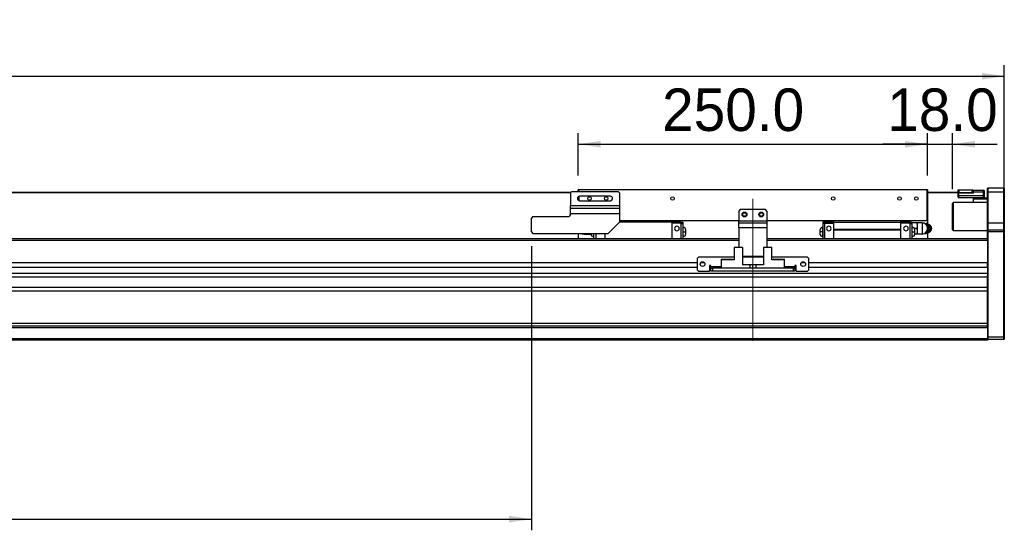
# Model space of a CAD drawing. Header units: millimetres. Extents: x 40 to 3320, y 40 to 2336.
# Tile 12 of 18: x 1687 to 2392, y 1081 to 1447. Entities that reach past the tile are written whole.
import ezdxf

# ---------------------------------------------------------------- set-up
doc = ezdxf.new("R2010")
doc.units = ezdxf.units.MM
doc.header["$LTSCALE"] = 8
doc.linetypes.add('CENTERX2', pattern=[20.32, 12.7, -2.54, 2.54, -2.54])
doc.layers.add('DIMNS', color=7, linetype='Continuous')
doc.styles.add('SLDTEXTSTYLE7', font='txt')
doc.dimstyles.new('SLDDIMSTYLE0', dxfattribs={"dimtxt": 30.4, "dimasz": 16, "dimexe": 0, "dimexo": 0.0625, "dimgap": 7.6, "dimtad": 2, "dimdec": 1, "dimrnd": 1e-09, "dimzin": 4, "dimdsep": 46, "dimtxsty": 'SLDTEXTSTYLE7', "dimsah": 1, "dimcen": 0.09, "dimadec": 0, "dimazin": 1, "dimtfac": 1, "dimtdec": 1, "dimtmove": 0, "dimatfit": 0, "dimfxl": 0, "dimfrac": 2, "dimtolj": 1, "dimtzin": 12, "dimarcsym": 0})
doc.dimstyles.new('SLDDIMSTYLE1', dxfattribs={"dimtxt": 30.4, "dimasz": 16, "dimexe": 0, "dimexo": 0.0625, "dimgap": 7.6, "dimtad": 2, "dimdec": 1, "dimrnd": 1e-09, "dimzin": 4, "dimdsep": 46, "dimtxsty": 'SLDTEXTSTYLE7', "dimsah": 1, "dimcen": 0.09, "dimadec": 0, "dimazin": 1, "dimtfac": 1, "dimtdec": 1, "dimtofl": 0, "dimtmove": 0, "dimatfit": 3, "dimfxl": 0, "dimfrac": 2, "dimtolj": 1, "dimtzin": 12, "dimarcsym": 0})

# ---------------------------------------------------------------- blocks, each defined once
blk = doc.blocks.new('_D_21')
at = {"layer": 'DIMNS'}
for p, q in [((232.36, 1304.81), (232.36, 1414.15)), ((2392.36, 1304.81), (2392.36, 1414.15)), ((232.36, 1406.15), (2392.36, 1406.15))]:
    blk.add_line(p, q, dxfattribs=at)
for points in [[(232.36, 1406.15), (248.36, 1403.75), (248.36, 1408.55)], [(2392.36, 1406.15), (2376.36, 1408.55), (2376.36, 1403.75)]]:
    blk.add_solid(points, dxfattribs=at)
at = {"layer": 'DIMNS', "insert": (1256.3, 1446.04), "char_height": 30.4, "attachment_point": 1, "style": 'SLDTEXTSTYLE7'}
blk.add_mtext('2160.0', dxfattribs=at)
blk = doc.blocks.new('_D_22')
at = {"layer": 'DIMNS'}
for p, q in [((2087.36, 1335.01), (2087.36, 1365.46)), ((2337.36, 1335.01), (2337.36, 1365.46)), ((2087.36, 1357.46), (2337.36, 1357.46))]:
    blk.add_line(p, q, dxfattribs=at)
for points in [[(2087.36, 1357.46), (2103.36, 1355.06), (2103.36, 1359.86)], [(2337.36, 1357.46), (2321.36, 1359.86), (2321.36, 1355.06)]]:
    blk.add_solid(points, dxfattribs=at)
at = {"layer": 'DIMNS', "insert": (2147.36, 1397.34), "char_height": 30.4, "attachment_point": 1, "style": 'SLDTEXTSTYLE7'}
blk.add_mtext('250.0', dxfattribs=at)
blk = doc.blocks.new('_D_23')
at = {"layer": 'DIMNS'}
for p, q in [((2337.36, 1335.01), (2337.36, 1365.46)), ((2355.36, 1325.31), (2355.36, 1365.46)), ((2337.36, 1357.46), (2305.36, 1357.46)), ((2337.36, 1357.46), (2355.36, 1357.46)), ((2355.36, 1357.46), (2387.36, 1357.46))]:
    blk.add_line(p, q, dxfattribs=at)
for points in [[(2337.36, 1357.46), (2321.36, 1359.86), (2321.36, 1355.06)], [(2355.36, 1357.46), (2371.36, 1355.06), (2371.36, 1359.86)]]:
    blk.add_solid(points, dxfattribs=at)
at = {"layer": 'DIMNS', "insert": (2308.52, 1397.34), "char_height": 30.4, "attachment_point": 1, "style": 'SLDTEXTSTYLE7'}
blk.add_mtext('18.0', dxfattribs=at)
blk = doc.blocks.new('_D_26')
at = {"layer": 'DIMNS'}
for p, q in [((533.86, 1287.99), (533.86, 1081.15)), ((2053.86, 1284.49), (2053.86, 1081.15)), ((533.86, 1089.15), (2053.86, 1089.15))]:
    blk.add_line(p, q, dxfattribs=at)
for points in [[(533.86, 1089.15), (549.86, 1086.75), (549.86, 1091.55)], [(2053.86, 1089.15), (2037.86, 1091.55), (2037.86, 1086.75)]]:
    blk.add_solid(points, dxfattribs=at)
at = {"layer": 'DIMNS', "insert": (1256.3, 1129.04), "char_height": 30.4, "attachment_point": 1, "style": 'SLDTEXTSTYLE7'}
blk.add_mtext('1520.0', dxfattribs=at)

msp = doc.modelspace()

# ---------------------------------------------------------------- linework, layer by layer
at = {"color": 7, "linetype": 'Continuous', "lineweight": 25}
for p, q in [((2380.6566954, 1326.1522943), (2380.3566456, 1325.8522967)), ((2380.3566456, 1323.1522957), (2380.3566456, 1325.8522967)), ((2380.6566954, 1326.1522943), (2380.6566954, 1323.1522957)), ((2380.6566954, 1326.1522943), (2392.0566797, 1326.1522943)), ((2392.0566797, 1323.1522957), (2392.0566797, 1326.1522943)), ((2392.0566797, 1326.1522943), (2392.3567295, 1325.8522967)), ((2392.3567295, 1325.8522967), (2392.3567295, 1323.1522957)), ((2082.0566773, 1322.8522981), (540.8566952, 1322.8522981)), ((2081.8567038, 1322.6522947), (540.8566952, 1322.6522947)), ((2082.8566909, 1323.6523042), (2081.8567038, 1322.6523021)), ((2081.8567038, 1322.6523021), (2081.8567038, 1313.6523062)), ((2082.8566909, 1323.6523042), (2115.8566833, 1323.6523042)), ((2087.6567125, 1325.1522997), (2087.3566627, 1324.8523021)), ((2087.3566627, 1323.6523042), (2087.3566627, 1324.8523021)), ((2087.6567125, 1324.8523021), (2087.3566627, 1324.8523021)), ((2087.3566627, 1317.403301), (2087.3566627, 1319.9013019)), ((2087.6567125, 1325.1522997), (2337.0567322, 1325.1522997)), ((2087.6567125, 1325.1522997), (2087.6567125, 1324.8523021)), ((2337.0567322, 1324.8523021), (2087.6567125, 1324.8523021)), ((2087.6567125, 1324.8523021), (2087.6567125, 1323.6523042)), ((2087.6567125, 1320.0910533), (2087.6567125, 1317.2135571)), ((2110.3566647, 1320.2523062), (2088.3567095, 1320.2523062)), ((2116.8566704, 1322.6523021), (2115.8566833, 1323.6523042)), ((2116.8566704, 1322.6523021), (2116.8566704, 1313.6523062)), ((2337.0567322, 1325.1522997), (2337.0567322, 1324.8523021)), ((2337.3566627, 1324.8523021), (2337.0567322, 1325.1522997)), ((2337.3566627, 1324.8523021), (2337.0567322, 1324.8523021)), ((2337.0567322, 1302.9523039), (2337.0567322, 1324.8523021)), ((2337.3566627, 1324.8523021), (2337.3566627, 1302.9523039)), ((2359.3567371, 1322.8522981), (2337.3566627, 1322.8522981)), ((2359.6566677, 1322.6522947), (2337.3566627, 1322.6522947)), ((2359.3567371, 1322.8522981), (2359.3567371, 1324.8522947)), ((2359.3567371, 1324.8522947), (2359.8567009, 1324.8522947)), ((2359.8567009, 1322.8522981), (2359.3567371, 1322.8522981)), ((2359.3567371, 1322.352297), (2359.6566677, 1322.6522947)), ((2359.3567371, 1322.352297), (2359.6566677, 1322.352297)), ((2359.3567371, 1320.6522981), (2359.3567371, 1322.352297)), ((2359.3567371, 1319.4523001), (2359.3567371, 1320.6522981)), ((2359.3567371, 1320.6522981), (2359.6566677, 1320.6522981)), ((2359.3567371, 1319.4523001), (2359.6566677, 1319.152295)), ((2359.6566677, 1322.352297), (2359.6566677, 1322.6522947)), ((2359.6566677, 1322.6522947), (2370.3566551, 1322.6522947)), ((2370.3566551, 1322.352297), (2359.6566677, 1322.352297)), ((2359.6566677, 1322.352297), (2359.6566677, 1320.6522981)), ((2359.6566677, 1320.6522981), (2359.6566677, 1319.152295)), ((2359.6566677, 1320.6522981), (2377.5566578, 1320.6522981)), ((2377.5566578, 1319.152295), (2359.6566677, 1319.152295)), ((2359.8567009, 1324.8522947), (2359.8567009, 1322.8522981)), ((2359.8567009, 1324.8522947), (2369.3567276, 1324.8522947)), ((2359.8567009, 1322.8522981), (2369.3567276, 1322.8522981)), ((2369.3567276, 1322.8522981), (2369.3567276, 1324.8522947)), ((2369.3567276, 1324.8522947), (2369.8566914, 1324.8522947)), ((2369.8566914, 1322.8522981), (2369.3567276, 1322.8522981)), ((2369.8566914, 1324.8522947), (2369.8566914, 1322.8522981)), ((2369.8566914, 1322.8522981), (2369.8566914, 1322.6522947)), ((2370.3566551, 1323.1522957), (2370.3566551, 1324.6522987)), ((2370.3566551, 1324.6522987), (2377.5566578, 1324.6522987)), ((2377.5566578, 1323.1522957), (2370.3566551, 1323.1522957)), ((2370.3566551, 1322.352297), (2370.3566551, 1323.1522957)), ((2370.3566551, 1318.1523005), (2370.3566551, 1319.152295)), ((2370.3566551, 1315.6522954), (2370.3566551, 1318.1523005)), ((2380.3566456, 1318.1523005), (2370.3566551, 1318.1523005)), ((2377.5566578, 1323.1522957), (2377.5566578, 1324.6522987)), ((2377.8567076, 1324.3523011), (2377.5566578, 1324.6522987)), ((2377.5566578, 1320.6522981), (2377.5566578, 1323.1522957)), ((2377.8567076, 1323.1522957), (2377.5566578, 1323.1522957)), ((2377.5566578, 1319.152295), (2377.5566578, 1320.6522981)), ((2377.5566578, 1320.6522981), (2377.8567076, 1320.6522981)), ((2377.5566578, 1319.152295), (2377.8567076, 1319.4523001)), ((2377.5566578, 1319.152295), (2380.3566456, 1319.152295)), ((2377.8567076, 1324.3523011), (2377.8567076, 1323.1522957)), ((2377.8567076, 1323.1522957), (2377.8567076, 1320.6522981)), ((2377.8567076, 1320.6522981), (2377.8567076, 1319.4523001)), ((2380.6566954, 1323.1522957), (2380.3566456, 1323.1522957)), ((2380.3566456, 1301.1522958), (2380.3566456, 1323.1522957)), ((2392.0566797, 1323.1522957), (2380.6566954, 1323.1522957)), ((2380.6566954, 1323.1522957), (2380.6566954, 1301.1522958)), ((2392.0566797, 1323.1522957), (2392.3567295, 1323.1522957)), ((2392.0566797, 1301.1522958), (2392.0566797, 1323.1522957)), ((2392.3567295, 1323.1522957), (2392.3567295, 1301.1522958)), ((2081.8567038, 1313.6523062), (2116.8566704, 1313.6523062)), ((2081.8567038, 1311.659261), (2081.8567038, 1313.6523062)), ((2081.8567038, 1311.659261), (2116.8566704, 1311.659261)), ((2081.8567038, 1307.6731706), (2081.8567038, 1311.659261)), ((2088.3567095, 1317.0523042), (2110.3566647, 1317.0523042)), ((2116.8566704, 1313.6523062), (2116.8566704, 1311.659261)), ((2116.8566704, 1311.659261), (2116.8566704, 1307.6731706)), ((2355.8566332, 1315.6522954), (2355.3566694, 1315.1522944)), ((2355.3566694, 1296.1523006), (2355.3566694, 1315.1522944)), ((2380.3566456, 1315.6522954), (2355.8566332, 1315.6522954)), ((2355.8566332, 1315.6522954), (2355.8566332, 1295.6522996)), ((2054.8566937, 1305.6523049), (2053.8567066, 1304.6523029)), ((2053.8567066, 1294.652305), (2053.8567066, 1304.6523029)), ((2054.8566937, 1305.6523049), (2079.8566699, 1305.6523049)), ((2081.8567038, 1307.6731706), (2081.8567038, 1307.6523015)), ((2116.8566704, 1307.6731706), (2081.8567038, 1307.6731706)), ((2116.8566704, 1307.6731706), (2116.8566704, 1301.6523043)), ((2203.3566594, 1310.6523002), (2202.3566723, 1309.6523056)), ((2202.3566723, 1309.6523056), (2202.3566723, 1302.6523063)), ((2221.3566661, 1310.6523002), (2203.3566594, 1310.6523002)), ((2222.3567128, 1309.6523056), (2221.3566661, 1310.6523002)), ((2222.3567128, 1309.6523056), (2222.3567128, 1302.6523063)), ((2108.8567138, 1293.652303), (2116.8566704, 1301.6523043)), ((2116.8566704, 1302.9523039), (2202.3566723, 1302.9523039)), ((2202.3566723, 1302.6523063), (2116.8566704, 1302.6523063)), ((2154.3566942, 1301.6523043), (2116.8566704, 1301.6523043)), ((2154.3566942, 1302.6523063), (2154.3566942, 1301.6523043)), ((2160.8566999, 1301.8523002), (2154.3566942, 1301.8523002)), ((2154.3566942, 1301.6523043), (2154.3566942, 1289.6523023)), ((2160.8566999, 1300.9023065), (2154.3566942, 1300.9023065)), ((2160.8566999, 1301.8523002), (2160.8566999, 1300.9023065)), ((2160.8566999, 1301.752306), (2162.3567104, 1301.752306)), ((2160.8566999, 1300.9023065), (2160.8566999, 1289.6523023)), ((2160.8566999, 1300.8123035), (2162.3567104, 1300.8123035)), ((2162.3567104, 1300.8123035), (2162.3567104, 1301.752306)), ((2162.3567104, 1289.6523023), (2162.3567104, 1300.8123035)), ((2162.4566674, 1297.9023004), (2162.3567104, 1297.9023004)), ((2202.3566723, 1302.6523063), (2222.3567128, 1302.6523063)), ((2202.3566723, 1301.1523033), (2202.3566723, 1302.6523063)), ((2202.3566723, 1297.6523036), (2202.3566723, 1301.1523033)), ((2202.3566723, 1301.1523033), (2222.3567128, 1301.1523033)), ((2202.3566723, 1297.6523036), (2202.3566723, 1283.5523034)), ((2222.3567128, 1297.6523036), (2202.3566723, 1297.6523036)), ((2222.3567128, 1302.9523039), (2337.0567322, 1302.9523039)), ((2222.3567128, 1302.6523063), (2222.3567128, 1301.1523033)), ((2337.0567322, 1302.6523063), (2222.3567128, 1302.6523063)), ((2222.3567128, 1301.1523033), (2222.3567128, 1297.6523036)), ((2222.3567128, 1297.6523036), (2222.3567128, 1283.5523034)), ((2262.3566747, 1297.9023004), (2262.2566581, 1297.9023004)), ((2263.8566852, 1301.752306), (2262.3566747, 1301.752306)), ((2262.3566747, 1301.752306), (2262.3566747, 1300.8123035)), ((2263.8566852, 1300.8123035), (2262.3566747, 1300.8123035)), ((2262.3566747, 1300.8123035), (2262.3566747, 1289.6523023)), ((2263.8566852, 1300.9023065), (2263.8566852, 1301.8523002)), ((2263.8566852, 1301.8523002), (2270.3566909, 1301.8523002)), ((2263.8566852, 1289.6523023), (2263.8566852, 1300.9023065)), ((2263.8566852, 1300.9023065), (2270.3566909, 1300.9023065)), ((2270.3566909, 1301.6523043), (2270.3566909, 1302.6523063)), ((2270.3566909, 1296.6523016), (2270.3566909, 1301.6523043)), ((2270.3566909, 1301.6523043), (2318.3567286, 1301.6523043)), ((2318.3567286, 1301.6523043), (2318.3567286, 1302.6523063)), ((2324.8567343, 1301.8523002), (2318.3567286, 1301.8523002)), ((2318.3567286, 1296.6523016), (2318.3567286, 1301.6523043)), ((2324.8567343, 1300.9023065), (2318.3567286, 1300.9023065)), ((2324.8567343, 1300.9023065), (2324.8567343, 1301.8523002)), ((2324.8567343, 1301.752306), (2326.3567448, 1301.752306)), ((2324.8567343, 1289.6523023), (2324.8567343, 1300.9023065)), ((2324.8567343, 1300.8123035), (2326.3567448, 1300.8123035)), ((2326.3567448, 1300.8123035), (2326.3567448, 1301.752306)), ((2329.6909094, 1301.1523033), (2326.3567448, 1301.1523033)), ((2326.3567448, 1289.6523023), (2326.3567448, 1300.8123035)), ((2326.4566421, 1297.9023004), (2326.3567448, 1297.9023004)), ((2329.6909094, 1297.1523026), (2327.9691696, 1297.1523026)), ((2329.6909094, 1301.1523033), (2329.8567295, 1299.1523067)), ((2329.8567295, 1299.1523067), (2329.6909094, 1297.1523026)), ((2329.6909094, 1297.1523026), (2329.8567295, 1295.152306)), ((2329.8567295, 1301.1523033), (2329.8567295, 1299.1523067)), ((2329.8567295, 1299.1523067), (2329.8567295, 1295.152306)), ((2333.4567308, 1301.1523033), (2330.0317287, 1301.1523033)), ((2335.2597713, 1300.6523022), (2336.515522, 1300.6523022)), ((2336.515522, 1300.6523022), (2337.3888493, 1298.9023024)), ((2337.2226715, 1300.6523022), (2336.515522, 1300.6523022)), ((2337.0567322, 1302.9523039), (2337.0567322, 1302.6523063)), ((2337.3566627, 1302.9523039), (2337.0567322, 1302.6523063)), ((2337.3566627, 1302.9523039), (2337.0567322, 1302.9523039)), ((2338.209486, 1298.9023024), (2337.2226715, 1300.6523022)), ((2337.3566627, 1302.9523039), (2337.3566627, 1300.4146883)), ((2337.3888493, 1298.9023024), (2338.3756638, 1297.1523026)), ((2338.3756638, 1297.1523026), (2337.3888493, 1295.4023028)), ((2339.0828133, 1297.1523026), (2338.209486, 1298.9023024)), ((2338.209486, 1295.4023028), (2339.0828133, 1297.1523026)), ((2339.0828133, 1297.1523026), (2338.3756638, 1297.1523026)), ((2339.7515774, 1298.7825194), (2339.168644, 1299.4399885)), ((2340.3566837, 1297.1523026), (2340.0178909, 1297.1523026)), ((2380.6566954, 1301.1522958), (2380.3566456, 1301.1522958)), ((2380.3566456, 1295.8522955), (2380.3566456, 1301.1522958)), ((2380.6566954, 1301.1522958), (2380.6566954, 1296.1523006)), ((2380.6566954, 1301.1522958), (2392.0566797, 1301.1522958)), ((2392.0566797, 1296.1523006), (2392.0566797, 1301.1522958)), ((2392.3567295, 1301.1522958), (2392.0566797, 1301.1522958)), ((2392.3567295, 1301.1522958), (2392.3567295, 1295.8522955)), ((2053.8567066, 1294.652305), (2054.8566937, 1293.652303)), ((2054.8566937, 1293.652303), (2108.8567138, 1293.652303)), ((2087.3566627, 1293.652303), (2087.3566627, 1289.6523023)), ((2091.2567139, 1293.1523019), (2094.6816564, 1293.1523019)), ((2094.8567152, 1293.1523019), (2094.8567152, 1293.652303)), ((2095.0224757, 1293.1523019), (2094.9810505, 1293.652303)), ((2095.0224757, 1293.1523019), (2096.3626266, 1293.1523019)), ((2096.3566661, 1293.652303), (2096.3566661, 1293.3023045)), ((2098.2566833, 1291.4023021), (2098.3566999, 1291.4023021)), ((2098.3566999, 1293.652303), (2098.3566999, 1289.6523023)), ((2099.8567104, 1293.652303), (2099.8567104, 1289.6523023)), ((2106.3567162, 1293.652303), (2106.3567162, 1289.6523023)), ((2162.3567104, 1294.652305), (2162.4566674, 1294.652305)), ((2162.3567104, 1291.4023021), (2162.4566674, 1291.4023021)), ((2164.3566847, 1294.652305), (2164.3566847, 1296.0023055)), ((2164.3566847, 1293.3023045), (2164.3566847, 1294.652305)), ((2260.3567004, 1296.0023055), (2260.3567004, 1294.652305)), ((2260.3567004, 1294.652305), (2260.3567004, 1293.3023045)), ((2262.3566747, 1294.652305), (2262.2566581, 1294.652305)), ((2262.2566581, 1291.4023021), (2262.3566747, 1291.4023021)), ((2270.3566909, 1296.6523016), (2318.3567286, 1296.6523016)), ((2270.3566909, 1296.2523023), (2270.3566909, 1296.6523016)), ((2270.3566909, 1296.2523023), (2318.3567286, 1296.2523023)), ((2270.3566909, 1289.6523023), (2270.3566909, 1296.2523023)), ((2318.3567286, 1296.2523023), (2318.3567286, 1296.6523016)), ((2318.3567286, 1289.6523023), (2318.3567286, 1296.2523023)), ((2326.3567448, 1294.652305), (2326.4566421, 1294.652305)), ((2326.3567448, 1291.4023021), (2326.4566421, 1291.4023021)), ((2329.6909094, 1293.1523019), (2328.3507586, 1293.1523019)), ((2328.356719, 1294.652305), (2328.356719, 1296.0023055)), ((2328.356719, 1293.3023045), (2328.356719, 1294.652305)), ((2329.8567295, 1295.152306), (2329.6909094, 1293.1523019)), ((2329.8567295, 1295.152306), (2329.8567295, 1293.1523019)), ((2333.4567308, 1293.1523019), (2330.0317287, 1293.1523019)), ((2335.3821993, 1293.652303), (2336.515522, 1293.652303)), ((2337.3888493, 1295.4023028), (2336.515522, 1293.652303)), ((2337.2226715, 1293.652303), (2336.515522, 1293.652303)), ((2337.2226715, 1293.652303), (2338.209486, 1295.4023028)), ((2337.3566627, 1293.8899169), (2337.3566627, 1289.6523023)), ((2339.168644, 1294.8646167), (2339.7515774, 1295.5220858)), ((2355.3566694, 1296.1523006), (2355.8566332, 1295.6522996)), ((2355.8566332, 1295.6522996), (2380.3566456, 1295.6522996)), ((2380.6566954, 1296.1523006), (2380.3566456, 1295.8522955)), ((2380.3566456, 1294.6522975), (2380.3566456, 1295.8522955)), ((2380.3566456, 1289.3664459), (2380.3566456, 1294.6522975)), ((2380.6566954, 1294.6522975), (2380.3566456, 1294.6522975)), ((2380.6566954, 1296.1523006), (2380.6566954, 1294.6522975)), ((2380.6566954, 1296.1523006), (2392.0566797, 1296.1523006)), ((2392.0566797, 1294.6522975), (2380.6566954, 1294.6522975)), ((2380.6566954, 1294.6522975), (2380.6566954, 1219.652298)), ((2392.0566797, 1294.6522975), (2392.0566797, 1296.1523006)), ((2392.3567295, 1295.8522955), (2392.0566797, 1296.1523006)), ((2392.3567295, 1294.6522975), (2392.0566797, 1294.6522975)), ((2392.0566797, 1219.652298), (2392.0566797, 1294.6522975)), ((2392.3567295, 1295.8522955), (2392.3567295, 1294.6522975)), ((2392.3567295, 1294.6522975), (2392.3567295, 1219.7765621)), ((2202.3566723, 1289.6523023), (422.3567009, 1289.6523023)), ((2087.3566627, 1289.653554), (552.3566961, 1289.653554)), ((2198.8566875, 1283.5523034), (2198.8566875, 1274.6523017)), ((2204.8566699, 1283.5523034), (2198.8566875, 1283.5523034)), ((2204.8566699, 1283.5523034), (2204.8566699, 1271.1523021)), ((2219.8567152, 1283.5523034), (2219.8567152, 1271.1523021)), ((2225.8566976, 1283.5523034), (2219.8567152, 1283.5523034)), ((2380.3566456, 1289.6523023), (2222.3567128, 1289.6523023)), ((2225.8566976, 1274.6523017), (2225.8566976, 1283.5523034)), ((2380.3566456, 1289.653554), (2337.3566627, 1289.653554)), ((2380.3566456, 1289.3664459), (2380.3566456, 1288.6523003)), ((2380.3566456, 1288.6523003), (2380.3566456, 1272.6491908)), ((2173.356688, 1276.652302), (2172.3567009, 1275.6523037)), ((2198.8566875, 1276.652302), (2173.356688, 1276.652302)), ((2219.8567152, 1277.152303), (2204.8566699, 1277.152303)), ((2219.8567152, 1276.652302), (2204.8566699, 1276.652302)), ((2251.3566971, 1276.652302), (2225.8566976, 1276.652302)), ((2252.3566842, 1275.6523037), (2251.3566971, 1276.652302)), ((2172.3567009, 1272.6491908), (452.3566723, 1272.6491908)), ((2172.3567009, 1269.2491928), (452.3566723, 1269.2491928)), ((2172.3567009, 1275.6523037), (2172.3567009, 1267.6523024)), ((2177.7336955, 1272.6491908), (2174.9796629, 1272.6491908)), ((2182.3566914, 1270.6523048), (2181.3567042, 1270.6523048)), ((2181.3567042, 1270.6523048), (2181.3567042, 1266.6523041)), ((2182.3566914, 1269.2491928), (2181.3567042, 1269.2491928)), ((2182.3566914, 1269.6523028), (2182.3566914, 1270.6523048)), ((2182.3566914, 1269.6523028), (2182.3566914, 1268.6523044)), ((2189.6567106, 1275.1523027), (2197.4566936, 1275.1523027)), ((2189.6567106, 1275.1523027), (2189.6567106, 1274.6523017)), ((2189.6567106, 1274.6523017), (2189.6567106, 1268.6523044)), ((2198.8566875, 1274.6523017), (2189.6567106, 1274.6523017)), ((2197.9566574, 1274.6523017), (2197.4566936, 1275.1523027)), ((2210.3566885, 1271.1523021), (2204.8566699, 1271.1523021)), ((2210.3566885, 1268.6523044), (2210.3566885, 1271.1523021)), ((2212.3566627, 1271.1523021), (2210.3566885, 1271.1523021)), ((2212.3566627, 1268.6523044), (2212.3566627, 1271.1523021)), ((2214.3566966, 1271.1523021), (2212.3566627, 1271.1523021)), ((2214.3566966, 1271.1523021), (2214.3566966, 1268.6523044)), ((2219.8567152, 1271.1523021), (2214.3566966, 1271.1523021)), ((2235.0566745, 1274.6523017), (2225.8566976, 1274.6523017)), ((2227.2566915, 1275.1523027), (2226.7566681, 1274.6523017)), ((2227.2566915, 1275.1523027), (2235.0566745, 1275.1523027)), ((2235.0566745, 1274.6523017), (2235.0566745, 1275.1523027)), ((2235.0566745, 1268.6523044), (2235.0566745, 1274.6523017)), ((2243.3566809, 1270.6523048), (2242.3566937, 1270.6523048)), ((2242.3566937, 1270.6523048), (2242.3566937, 1269.6523028)), ((2242.3566937, 1268.6523044), (2242.3566937, 1269.6523028)), ((2243.3566809, 1269.2491928), (2242.3566937, 1269.2491928)), ((2243.3566809, 1266.6523041), (2243.3566809, 1270.6523048)), ((2249.7337222, 1272.6491908), (2246.97963, 1272.6491908)), ((2252.3566842, 1267.6523024), (2252.3566842, 1275.6523037)), ((2380.3566456, 1272.6491908), (2252.3566842, 1272.6491908)), ((2380.3566456, 1269.2491928), (2252.3566842, 1269.2491928)), ((2380.3566456, 1269.2491928), (2380.3566456, 1272.6491908)), ((2380.3566456, 1269.2491928), (2380.3566456, 1264.9884516)), ((2380.3566456, 1264.9884516), (244.3567276, 1264.9884516)), ((2380.3566456, 1262.3903746), (244.3567276, 1262.3903746)), ((2172.3567009, 1267.6523024), (2173.356688, 1266.6523041)), ((2173.356688, 1266.6523041), (2181.3567042, 1266.6523041)), ((2182.3566914, 1266.6523041), (2182.3566914, 1268.6523044)), ((2182.3566914, 1268.6523044), (2183.3566785, 1268.6523044)), ((2183.3566785, 1266.6523041), (2182.3566914, 1266.6523041)), ((2183.3566785, 1268.6523044), (2183.3566785, 1266.6523041)), ((2241.3567066, 1268.6523044), (2183.3566785, 1268.6523044)), ((2241.3567066, 1266.6523041), (2183.3566785, 1266.6523041)), ((2241.3567066, 1266.6523041), (2241.3567066, 1268.6523044)), ((2241.3567066, 1268.6523044), (2242.3566937, 1268.6523044)), ((2242.3566937, 1266.6523041), (2241.3567066, 1266.6523041)), ((2242.3566937, 1268.6523044), (2242.3566937, 1266.6523041)), ((2243.3566809, 1266.6523041), (2251.3566971, 1266.6523041)), ((2251.3566971, 1266.6523041), (2252.3566842, 1267.6523024)), ((2380.3566456, 1264.9884516), (2380.3566456, 1263.6807816)), ((2380.3566456, 1226.4522979), (2380.3566456, 1263.6807816)), ((2380.3566456, 1254.8848199), (244.3567276, 1254.8848199)), ((2380.3566456, 1252.2867465), (244.3567276, 1252.2867465)), ((2380.3566456, 1229.152298), (244.3567276, 1229.152298)), ((2380.3566456, 1227.1522976), (244.3567276, 1227.1522976)), ((2380.3566456, 1226.1522984), (244.3567276, 1226.1522984)), ((2380.3566456, 1226.4522979), (2380.3566456, 1226.1522984)), ((2380.3566456, 1226.1522984), (2380.3566456, 1218.152298)), ((2380.3566456, 1219.7765621), (2380.6566954, 1219.652298)), ((2380.6566954, 1219.652298), (2380.6566954, 1217.652298)), ((2380.6566954, 1219.652298), (2392.0566797, 1219.652298)), ((2392.3567295, 1219.7765621), (2392.0566797, 1219.652298)), ((2392.0566797, 1217.652298), (2392.0566797, 1219.652298)), ((2392.3567295, 1219.7765621), (2392.3567295, 1217.952298)), ((2380.3566456, 1218.152298), (244.3567276, 1218.152298)), ((2380.3566456, 1217.1522979), (244.3567276, 1217.1522979)), ((2380.3566456, 1218.152298), (2380.3566456, 1217.1522979)), ((2380.3566456, 1217.952298), (2380.6566954, 1217.652298)), ((2392.0566797, 1217.652298), (2380.6566954, 1217.652298)), ((2392.3567295, 1217.952298), (2392.0566797, 1217.652298))]:
    msp.add_line(p, q, dxfattribs=at)
at = {"color": 8, "linetype": 'Continuous', "lineweight": 25}
for p, q in [((2162.4566674, 1294.652305), (2162.4566674, 1297.9023004)), ((2262.2566581, 1297.9023004), (2262.2566581, 1294.652305)), ((2326.4566421, 1294.652305), (2326.4566421, 1297.9023004)), ((2098.2566833, 1293.652303), (2098.2566833, 1291.4023021)), ((2162.4566674, 1291.4023021), (2162.4566674, 1294.652305)), ((2262.2566581, 1294.652305), (2262.2566581, 1291.4023021)), ((2326.4566421, 1291.4023021), (2326.4566421, 1294.652305)), ((2202.3566723, 1288.6523003), (422.3567009, 1288.6523003)), ((2380.3566456, 1288.6523003), (2222.3567128, 1288.6523003)), ((2189.6567106, 1269.6523028), (2182.3566914, 1269.6523028)), ((2242.3566937, 1269.6523028), (2235.0566745, 1269.6523028))]:
    msp.add_line(p, q, dxfattribs=at)
at = {"color": 7, "linetype": 'Continuous', "lineweight": 25, "flags": 128}
for points in [[(2340.3566837, 1297.1523026), (2340.1920557, 1298.05161), (2339.7515774, 1298.7825194)], [(2339.7515774, 1295.5220858), (2340.1920557, 1296.2529952), (2340.3566837, 1297.1523026)], [(2089.3202186, 1293.652303), (2090.0224209, 1293.3474923), (2091.2586808, 1293.1523019)]]:
    msp.add_lwpolyline(points, dxfattribs=at)
at = {"color": 7, "linetype": 'Continuous', "lineweight": 25}
for centre, radius in [((2095.3566866, 1318.652303), 1.25), ((2107.3566866, 1318.652303), 1.25), ((2154.8566866, 1318.652303), 1.25), ((2269.8566866, 1318.652303), 1.25), ((2317.3566866, 1318.652303), 1.25), ((2329.3566866, 1318.652303), 1.25), ((2206.3566866, 1307.152303), 1.7), ((2206.3566866, 1307.152303), 1.25), ((2218.3566866, 1307.152303), 1.7), ((2218.3566866, 1307.152303), 1.25), ((2176.3566866, 1271.652303), 1.7), ((2248.3566866, 1271.652303), 1.7)]:
    msp.add_circle(centre, radius, dxfattribs=at)
for centre, radius, start, end in [((2088.3566866, 1318.652303), 1.6, 90, 270), ((2110.3566866, 1318.652303), 1.6, 270, 90), ((2079.8566866, 1307.652303), 2, 270, 0), ((2157.9566866, 1297.152303), 1.65, 0, 180), ((2157.9566866, 1297.152303), 1.65, 180, 0), ((2162.4566866, 1296.002303), 1.9, 0, 90), ((2262.2566866, 1296.002303), 1.9, 90, 180), ((2266.7566866, 1297.152303), 1.65, 0, 180), ((2266.7566866, 1297.152303), 1.65, 180, 0), ((2321.9566866, 1297.152303), 1.65, 0, 180), ((2321.9566866, 1297.152303), 1.65, 180, 0), ((2326.4566866, 1296.002303), 1.9, 0, 90), ((2333.4566866, 1297.152303), 4, 0, 90.0182461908), ((2333.4566866, 1297.152303), 4, 270.0281472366, 0), ((2334.4588162, 1297.3850562), 3.2995651, 27.3762786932, 66.4073759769), ((2334.0638308, 1297.1523026), 3.7574256, 332.2415930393, 27.7584069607), ((2336.1369205, 1297.0919172), 3.0213597, 302.6880400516, 1.1451994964), ((2336.101997, 1297.1946872), 3.0559736, 359.20531546, 56.4147440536), ((2336.7513215, 1297.0672321), 3.2676769, 291.0440078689, 1.4918040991), ((2336.7509807, 1297.2372651), 3.2680148, 358.5102445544, 68.8667462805), ((2098.2566866, 1293.302303), 1.9, 180, 270), ((2162.4566866, 1293.302303), 1.9, 270, 360), ((2262.2566866, 1293.302303), 1.9, 180, 270), ((2326.4566866, 1293.302303), 1.9, 270, 360), ((2334.458553, 1296.9198301), 3.2999281, 293.5948579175, 332.6214874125)]:
    msp.add_arc(centre, radius, start, end, dxfattribs=at)
for points, knots in [([(2333.4567308, 1301.1523033), (2333.4567308, 1301.0921765), (2333.4567308, 1300.971923), (2333.4567308, 1300.0469268), (2333.4567308, 1298.724749), (2333.4567308, 1297.1523026), (2333.4567308, 1295.5798562), (2333.4567308, 1294.2576784), (2333.4567308, 1293.3326822), (2333.4567308, 1293.2124287), (2333.4567308, 1293.1523019)], [0, 0, 0, 0, 0.1249999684, 0.2500000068, 0.3749997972, 0.5, 0.6250002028, 0.7499999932, 0.8750000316, 1, 1, 1, 1]), ([(2337.9357815, 1300.2758095), (2337.9225711, 1300.2831084), (2337.7542535, 1300.3761055), (2337.5559617, 1300.3809038), (2337.3732328, 1300.3853256)], [0, 0, 0, 0, 0.078485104, 1, 1, 1, 1]), ([(2339.1576767, 1297.1523026), (2339.3515929, 1297.1523026), (2339.7394498, 1297.1523026), (2339.9250733, 1297.1523026), (2340.0178909, 1297.1523026)], [0, 0, 0, 0, 0.4999683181, 1, 1, 1, 1]), ([(2162.4566674, 1294.652305), (2162.6956861, 1294.652305), (2163.0633755, 1294.652305), (2163.5057506, 1294.652305), (2163.8101473, 1294.652305), (2164.0553363, 1294.652305), (2164.2922733, 1294.652305), (2164.3313091, 1294.652305), (2164.3566847, 1294.652305)], [0, 0, 0, 0, 0.2394614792, 0.3683707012, 0.5000098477, 0.6316426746, 0.7605463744, 1, 1, 1, 1]), ([(2262.2566581, 1294.652305), (2262.0176602, 1294.652305), (2261.649992, 1294.652305), (2261.2076346, 1294.652305), (2260.9032378, 1294.652305), (2260.6580488, 1294.652305), (2260.4211118, 1294.652305), (2260.382076, 1294.652305), (2260.3567004, 1294.652305)], [0, 0, 0, 0, 0.2394465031, 0.3683582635, 0.5000000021, 0.6316354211, 0.7605416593, 1, 1, 1, 1]), ([(2326.4566421, 1294.652305), (2326.6956576, 1294.652305), (2327.0633423, 1294.652305), (2327.5057273, 1294.652305), (2327.8100565, 1294.652305), (2328.0553845, 1294.652305), (2328.2922945, 1294.652305), (2328.3313383, 1294.652305), (2328.356719, 1294.652305)], [0, 0, 0, 0, 0.2394591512, 0.3683671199, 0.4999894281, 0.6316462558, 0.7605487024, 1, 1, 1, 1]), ([(2337.3706102, 1293.9145932), (2337.4987433, 1293.9174053), (2337.6947138, 1293.9217061), (2337.8662644, 1294.0124103), (2337.9256487, 1294.0438086)], [0, 0, 0, 0, 0.6538383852, 1, 1, 1, 1])]:
    msp.add_open_spline(points, degree=3, knots=knots, dxfattribs=at)
at = {"color": 8, "linetype": 'Continuous', "lineweight": 25}
msp.add_open_spline([(2091.2567139, 1293.1523019), (2091.2567139, 1293.1756306), (2091.2567139, 1293.222288), (2091.2567139, 1293.4239044), (2091.2567139, 1293.6227136), (2091.2567139, 1293.652303)], degree=3, knots=[0, 0, 0, 0, 0.4597996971, 0.9196002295, 1, 1, 1, 1], dxfattribs=at)
at = {"layer": 'DIMNS', "linetype": 'CENTERX2', "lineweight": 18}
msp.add_line((2212.3566866, 1216.852303), (2212.3566866, 1326.452303), dxfattribs=at)

# ---------------------------------------------------------------- dimensions: what is measured, and where the dimension line sits
at = {"layer": 'DIMNS'}
for base, p1, p2, dimstyle, picture, middle in [((2392.3566866, 1406.152298), (232.3566866, 1294.652298), (2392.3566866, 1294.652298), 'SLDDIMSTYLE1', '_D_21', (1315.7114589, 1406.152298)), ((2337.3566866, 1357.4568877), (2087.3566866, 1324.852303), (2337.3566866, 1324.852303), 'SLDDIMSTYLE1', '_D_22', (2195.7867563, 1357.4568877)), ((2355.3566866, 1357.4568877), (2337.3566866, 1324.852303), (2355.3566866, 1315.152298), 'SLDDIMSTYLE0', '_D_23', (2345.9726677, 1357.4568877))]:
    dim = msp.add_linear_dim(base=base, p1=p1, p2=p2, angle=0, dimstyle=dimstyle, dxfattribs=at)
    dim.commit()
    dim.dimension.update_dxf_attribs({"geometry": picture, "text_midpoint": middle, "dimtype": 160})
dim = msp.add_linear_dim(base=(2053.8566866, 1089.152298), p1=(533.8566866, 1298.152303), p2=(2053.8566866, 1294.652303), dimstyle='SLDDIMSTYLE1', dxfattribs=at)
dim.commit()
dim.dimension.update_dxf_attribs({"geometry": '_D_26', "text_midpoint": (1315.7114589, 1089.152298), "dimtype": 160})

doc.saveas('drawing.dxf')
